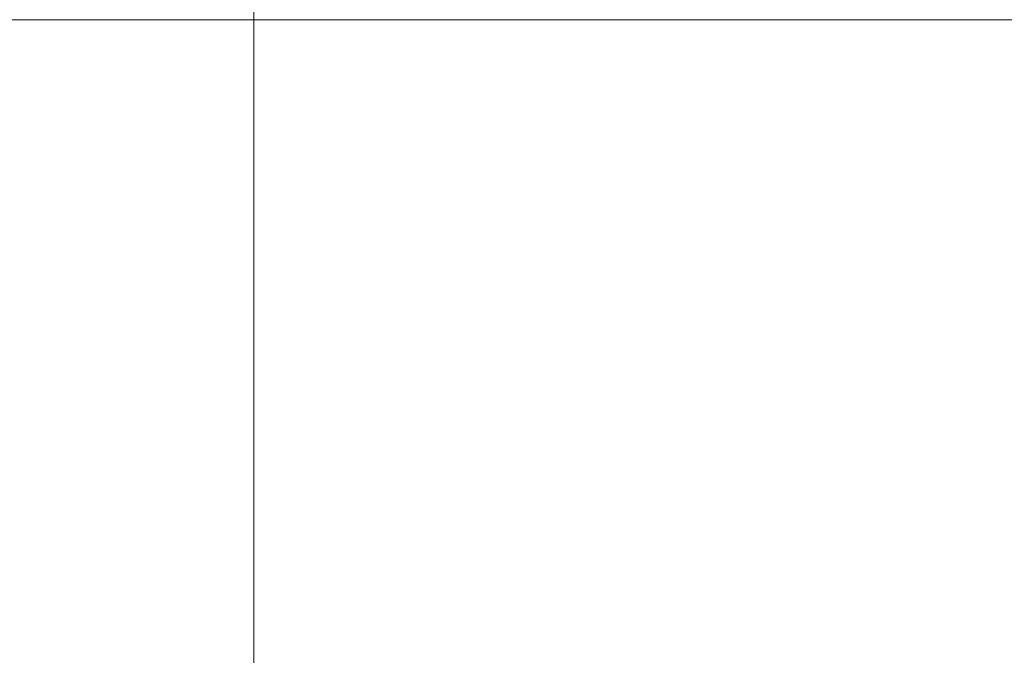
# Model space of a CAD drawing. Header units: centimetres. Extents: x -44.1 to 45.2, y 4.2 to 6.
# Tile 228 of 256: x -13.975 to -13.781, y 5.775 to 5.9. Entities that reach past the tile are written whole.
import ezdxf

# ---------------------------------------------------------------- set-up
doc = ezdxf.new("R2010")
doc.units = ezdxf.units.CM
doc.header["$LTSCALE"] = 2.54
doc.layers.add('Lucido design-1', color=7, linetype='Continuous')

# ---------------------------------------------------------------- blocks, each defined once
blk = doc.blocks.new('Gruppo-4-1')
at = {"color": 7, "linetype": 'Continuous', "lineweight": 9}
for points, invisible_edges in [([(-43.919, 5.90339, -2276.22224), (-43.919, 5.90021, -2276.22217), (45.04592, 5.90021, -2276.22217), (45.04592, 5.90339, -2276.22224)], 8), ([(15.05586, 5.90339, -2276.6221), (15.05586, 5.90021, -2276.62217), (-13.92894, 5.90021, -2276.62217), (-13.92894, 5.90339, -2276.6221)], 8), ([(-13.97274, 4.70021, -2276.62565), (-13.97503, 4.70021, -2276.62606), (-13.98266, 5.90021, -2276.62745), (-13.98234, 5.90021, -2276.62739)], 10), ([(-13.98234, 5.90021, -2276.62739), (-13.97274, 5.90021, -2276.62565), (-13.97274, 4.70021, -2276.62565)], 10), ([(-13.97274, 4.70021, -2276.62565), (-13.97274, 5.90021, -2276.62565), (-13.96243, 5.90021, -2276.62419), (-13.96243, 4.70021, -2276.62419)], 5), ([(-13.96243, 5.90021, -2276.62419), (-13.95182, 5.90021, -2276.62311), (-13.95182, 4.70021, -2276.62311), (-13.95942, 4.70021, -2276.62388)], 10), ([(-13.95942, 4.70021, -2276.62388), (-13.96243, 4.70021, -2276.62419), (-13.96243, 5.90021, -2276.62419)], 10), ([(-13.95182, 5.90021, -2276.62311), (-13.94099, 5.90021, -2276.62243), (-13.94099, 4.70021, -2276.62243), (-13.95167, 4.70021, -2276.6231)], 10), ([(-13.95167, 4.70021, -2276.6231), (-13.95182, 4.70021, -2276.62311), (-13.95182, 5.90021, -2276.62311)], 10), ([(-13.93641, 4.70021, -2276.62233), (-13.94099, 4.70021, -2276.62243), (-13.94099, 5.90021, -2276.62243), (-13.93425, 5.90021, -2276.62228)], 10), ([(-13.93425, 5.90021, -2276.62228), (-13.92894, 5.90021, -2276.62217), (-13.92894, 4.70021, -2276.62217), (-13.93641, 4.70021, -2276.62233)], 8), ([(-13.92894, 5.90021, -2276.62217), (15.05582, 4.69787, -2276.62217), (15.05567, 4.69537, -2276.62217), (15.05541, 4.69287, -2276.62217)], 9), ([(15.05541, 4.69287, -2276.62217), (15.05505, 4.69037, -2276.62217), (-13.92894, 5.90021, -2276.62217)], 10), ([(15.05505, 4.69037, -2276.62217), (15.05458, 4.68785, -2276.62217), (-13.92894, 5.90021, -2276.62217)], 10), ([(-13.92894, 5.90021, -2276.62217), (15.05586, 4.70021, -2276.62217), (15.05582, 4.69787, -2276.62217)], 9), ([(-13.92894, 5.90021, -2276.62217), (15.05586, 5.90021, -2276.62217), (15.05586, 4.70021, -2276.62217)], 8), ([(15.05458, 4.68785, -2276.62217), (15.05437, 4.68694, -2276.62217), (-13.92894, 5.90021, -2276.62217)], 10), ([(-13.92894, 4.70021, -2276.62217), (-13.92894, 5.90021, -2276.62217), (15.05437, 4.68694, -2276.62217)], 10)]:
    blk.add_3dface(points, dxfattribs=dict(at, invisible_edges=invisible_edges))
blk.add_3dface([(-43.919, 5.90021, -2276.22217), (-43.919, 4.30021, -2276.22217), (45.04592, 4.30021, -2276.22217), (45.04592, 5.90021, -2276.22217)], dxfattribs=at)
blk = doc.blocks.new('Gruppo-5-1')
at = {"color": 7}
blk.add_blockref('Gruppo-4-1', (0, 0), dxfattribs=at)

msp = doc.modelspace()

# ---------------------------------------------------------------- block references
at = {"layer": 'Lucido design-1', "color": 7}
msp.add_blockref('Gruppo-5-1', (0, 0), dxfattribs=at)

doc.saveas('drawing.dxf')
